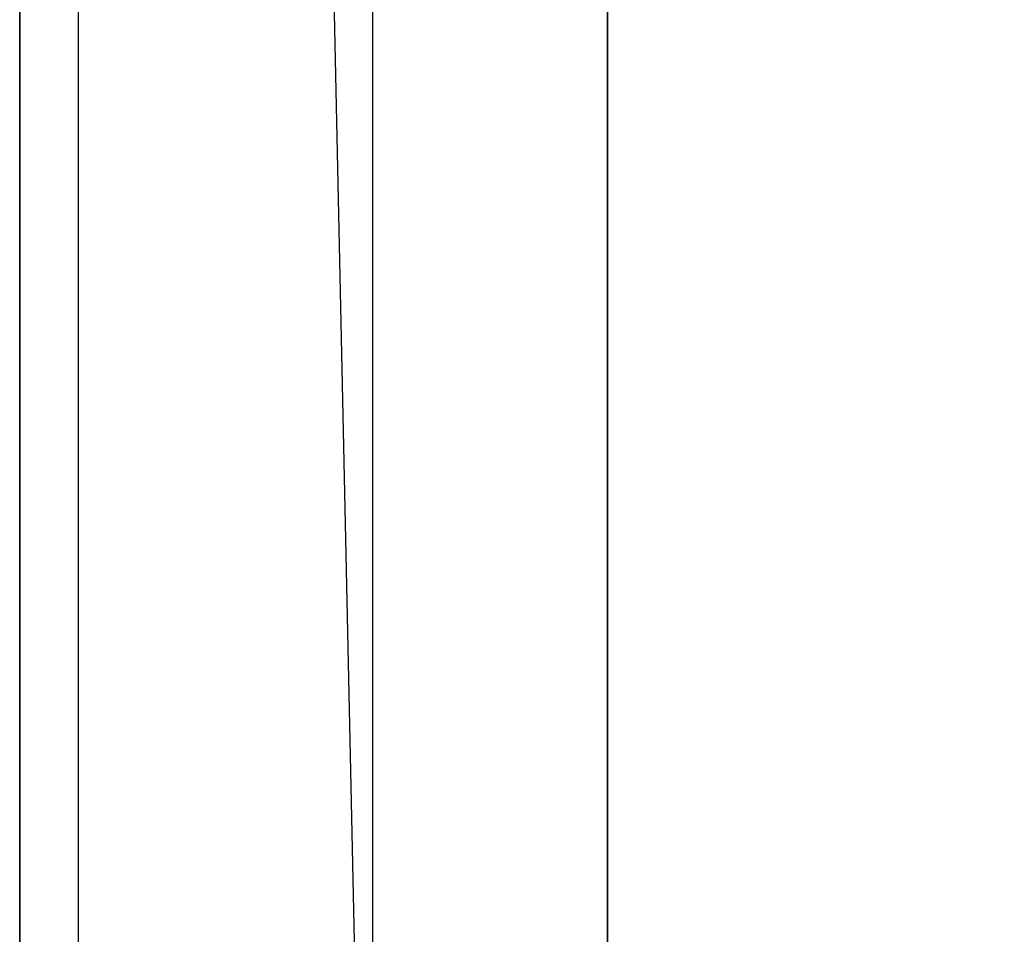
# Model space of a CAD drawing. Header units: millimetres. Extents: x 373037 to 682063, y 76092 to 274210.
# Tile 133 of 256: x 655477 to 656314, y 259830 to 260608. Entities that reach past the tile are written whole.
import ezdxf

# ---------------------------------------------------------------- set-up
doc = ezdxf.new("R2010")
doc.units = ezdxf.units.MM
doc.header["$LTSCALE"] = 100
for name, pattern in [('CK_ČERCHOVANÁ 50', [6, 3, -1.5, 0, -1.5]), ('ČERCHOVANÁ', [25.4, 12.7, -6.35, 0, -6.35]), ('ČÁRKOVANÁ01-01', [2, 1, -1])]:
    doc.linetypes.add(name, pattern=pattern)
doc.layers.add('PUDORYS', color=253, linetype='CONTINUOUS')

msp = doc.modelspace()

# ---------------------------------------------------------------- linework, layer by layer
at = {"layer": 'PUDORYS', "color": 252, "linetype": 'ČERCHOVANÁ', "ltscale": 25, "true_color": 0x939598}
msp.add_line((655776.64, 274209.56), (655776.64, 249134.92), dxfattribs=at)
at = {"layer": 'PUDORYS', "color": 252, "linetype": 'CK_ČERCHOVANÁ 50', "ltscale": 50, "true_color": 0x939598}
for p, q in [((655476.64, 249832.15), (655476.64, 273032.15)), ((655976.64, 261132.15), (655976.64, 256932.15))]:
    msp.add_line(p, q, dxfattribs=at)
at = {"layer": 'PUDORYS', "color": 252, "linetype": 'ČÁRKOVANÁ01-01', "ltscale": 200, "true_color": 0x939598}
msp.add_line((655976.64, 249832.15), (655476.64, 273032.15), dxfattribs=at)
at = {"layer": 'PUDORYS', "color": 252, "ltscale": 20, "true_color": 0x939598}
for p, q in [((655976.64, 250032.15), (655976.64, 272832.15)), ((655476.64, 256889.65), (655476.64, 261194.65))]:
    msp.add_line(p, q, dxfattribs=at)
at = {"layer": 'PUDORYS', "color": 252, "ltscale": 5, "true_color": 0x939598}
msp.add_line((655526.64, 250082.15), (655526.64, 272782.15), dxfattribs=at)
msp.add_lwpolyline([(655476.64, 250032.15), (681176.64, 250032.15), (681176.64, 272832.15), (655476.64, 272832.15)], close=True, dxfattribs=at)
at = {"layer": 'PUDORYS', "color": 252, "true_color": 0x939598}
msp.add_lwpolyline([(681176.64, 250032.15), (655476.64, 250032.15), (655476.64, 272832.15), (681176.64, 272832.15)], close=True, dxfattribs=at)

doc.saveas('drawing.dxf')
